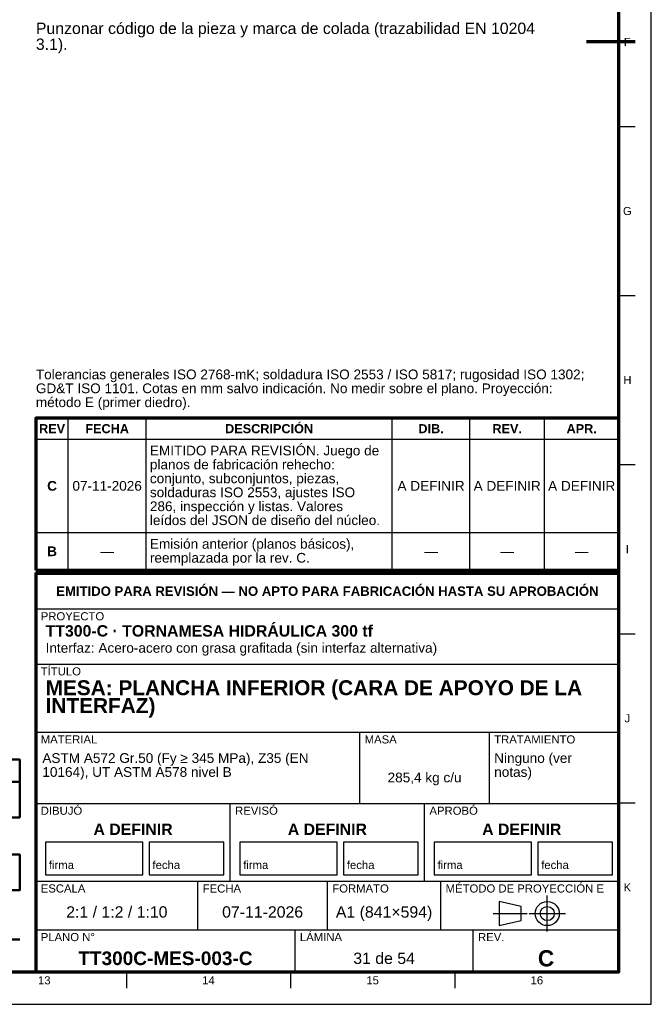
# Model space of a CAD drawing. Header units: millimetres. Extents: x 0 to 841, y 0 to 594.
# Tile 3 of 4: x 646 to 841, y 0 to 304. Entities that reach past the tile are written whole.
import ezdxf
from ezdxf.enums import TextEntityAlignment as Align

# ---------------------------------------------------------------- set-up
doc = ezdxf.new("R2010")
doc.units = ezdxf.units.MM
doc.linetypes.add('EJE', pattern=[31, 20, -4, 3, -4])
for name, color, linetype, lineweight in [('EJE', 7, 'EJE', 25), ('FINA', 7, 'CONTINUOUS', 25), ('MARCO', 7, 'CONTINUOUS', 70), ('TXT', 7, 'CONTINUOUS', 25), ('VIS', 7, 'CONTINUOUS', 50)]:
    doc.layers.add(name, color=color, linetype=linetype, lineweight=lineweight)
doc.styles.add('STD', font='LiberationSans-Regular.ttf')
doc.styles.add('STDB', font='LiberationSans-Bold.ttf')

msp = doc.modelspace()

# ---------------------------------------------------------------- linework, layer by layer
at = {"layer": 'EJE'}
for p, q in [((808.88, 22.42), (808.88, 33.58)), ((792.14, 28), (802.68, 28)), ((803.3, 28), (814.46, 28))]:
    msp.add_line(p, q, dxfattribs=at)
at = {"layer": 'FINA'}
for p, q in [((831, 270.91), (836, 270.91)), ((831, 218.73), (836, 218.73)), ((661, 134), (661, 180.9)), ((685, 134), (685, 180.9)), ((761, 134), (761, 180.9)), ((785, 134), (785, 180.9)), ((808, 134), (808, 180.9)), ((651, 174.4), (831, 174.4)), ((831, 166.55), (836, 166.55)), ((651, 145.6), (831, 145.6)), ((651, 134), (831, 134)), ((651, 133), (831, 133)), ((651, 122), (831, 122)), ((831, 114.36), (836, 114.36)), ((651, 105), (831, 105)), ((651, 84), (831, 84)), ((751, 62), (751, 84)), ((791, 62), (791, 84)), ((25, 68.7), (646, 68.7)), ((651, 62), (831, 62)), ((711, 38), (711, 62)), ((771, 38), (771, 62)), ((831, 62.18), (836, 62.18)), ((651, 38), (831, 38)), ((701, 23), (701, 38)), ((741, 23), (741, 38)), ((776, 23), (776, 38)), ((25, 35.2), (646, 35.2)), ((651, 23), (831, 23)), ((731, 10), (731, 23)), ((786, 10), (786, 23)), ((678.94, 10), (678.94, 5)), ((729.62, 10), (729.62, 5)), ((780.31, 10), (780.31, 5))]:
    msp.add_line(p, q, dxfattribs=at)
for points in [[(0, 0), (841, 0), (841, 594), (0, 594)], [(654, 40), (684, 40), (684, 50), (654, 50)], [(686, 40), (709, 40), (709, 50), (686, 50)], [(714, 40), (744, 40), (744, 50), (714, 50)], [(746, 40), (769, 40), (769, 50), (746, 50)], [(774, 40), (804, 40), (804, 50), (774, 50)], [(806, 40), (829, 40), (829, 50), (806, 50)], [(794, 24.28), (800.82, 25.83), (800.82, 30.17), (794, 31.72)]]:
    msp.add_lwpolyline(points, close=True, dxfattribs=at)
for radius in [3.72, 2.17]:
    msp.add_circle((808.88, 28), radius, dxfattribs=at)
at = {"layer": 'MARCO'}
msp.add_line((836, 297), (821, 297), dxfattribs=at)
for points in [[(20, 10), (831, 10), (831, 584), (20, 584)], [(651, 134), (831, 134), (831, 180.9), (651, 180.9)], [(651, 10), (831, 10), (831, 133), (651, 133)]]:
    msp.add_lwpolyline(points, close=True, dxfattribs=at)
at = {"layer": 'VIS'}
for p, q in [((646, 75.5), (646, 57.7)), ((25, 57.7), (646, 57.7)), ((25, 20), (646, 20))]:
    msp.add_line(p, q, dxfattribs=at)
for points in [[(25, 68.7), (646, 68.7), (646, 75.5), (25, 75.5)], [(25, 35.2), (646, 35.2), (646, 46.2), (25, 46.2)]]:
    msp.add_lwpolyline(points, close=True, dxfattribs=at)

# ---------------------------------------------------------------- texts
at = {"layer": 'TXT'}
for s, height, style, p in [('Punzonar código de la pieza y marca de colada (trazabilidad EN 10204', 3.5, 'STD', (651, 302.95)), ('3.1).', 3.5, 'STD', (651, 298.05)), ('EMITIDO PARA REVISIÓN. Juego de', 3, 'STD', (686.2, 172.4)), ('planos de fabricación rehecho:', 3, 'STD', (686.2, 168.1)), ('conjunto, subconjuntos, piezas,', 3, 'STD', (686.2, 163.8)), ('soldaduras ISO 2553, ajustes ISO', 3, 'STD', (686.2, 159.5)), ('286, inspección y listas. Valores', 3, 'STD', (686.2, 155.2)), ('leídos del JSON de diseño del núcleo.', 3, 'STD', (686.2, 150.9)), ('Emisión anterior (planos básicos),', 3, 'STD', (686.2, 143.6)), ('reemplazada por la rev. C.', 3, 'STD', (686.2, 139.3)), ('PROYECTO', 2.5, 'STD', (652.5, 121)), ('TT300-C · TORNAMESA HIDRÁULICA 300 tf', 3.5, 'STDB', (654, 117)), ('Interfaz: Acero-acero con grasa grafitada (sin interfaz alternativa)', 3, 'STD', (654, 111.5)), ('TÍTULO', 2.5, 'STD', (652.5, 104)), ('MESA: PLANCHA INFERIOR (CARA DE APOYO DE LA', 4.6, 'STDB', (654, 100)), ('INTERFAZ)', 4.6, 'STDB', (654, 94.48)), ('MATERIAL', 2.5, 'STD', (652.5, 83)), ('MASA', 2.5, 'STD', (752.5, 83)), ('TRATAMIENTO', 2.5, 'STD', (792.5, 83)), ('ASTM A572 Gr.50 (Fy ≥ 345 MPa), Z35 (EN', 3, 'STD', (653, 77.5)), ('Ninguno (ver', 3, 'STD', (792.5, 77.5)), ('10164), UT ASTM A578 nivel B', 3, 'STD', (653, 73.2)), ('notas)', 3, 'STD', (792.5, 73.2)), ('DIBUJÓ', 2.5, 'STD', (652.5, 61)), ('REVISÓ', 2.5, 'STD', (712.5, 61)), ('APROBÓ', 2.5, 'STD', (772.5, 61)), ('ESCALA', 2.5, 'STD', (652.5, 37)), ('FECHA', 2.5, 'STD', (702.5, 37)), ('FORMATO', 2.5, 'STD', (742.5, 37)), ('MÉTODO DE PROYECCIÓN E', 2.5, 'STD', (777.5, 37)), ('PLANO N°', 2.5, 'STD', (652.5, 22)), ('LÁMINA', 2.5, 'STD', (732.5, 22)), ('REV.', 2.5, 'STD', (787.5, 22))]:
    msp.add_text(s, height=height, dxfattribs=dict(at, style=style)).set_placement(p, align=Align.TOP_LEFT)
for s, height, style, p in [('F', 2.5, 'STD', (833.6, 297)), ('G', 2.5, 'STD', (833.6, 244.82)), ('H', 2.5, 'STD', (833.6, 192.64)), ('DESCRIPCIÓN', 2.8, 'STDB', (723, 177.65)), ('REV', 2.8, 'STDB', (656, 177.65)), ('FECHA', 2.8, 'STDB', (673, 177.65)), ('DIB.', 2.8, 'STDB', (773, 177.65)), ('REV.', 2.8, 'STDB', (796.5, 177.65)), ('APR.', 2.8, 'STDB', (819.5, 177.65)), ('C', 3, 'STDB', (656, 160)), ('07-11-2026', 3, 'STD', (673, 160)), ('A DEFINIR', 3, 'STD', (773, 160)), ('A DEFINIR', 3, 'STD', (796.5, 160)), ('A DEFINIR', 3, 'STD', (819.5, 160)), ('B', 3, 'STDB', (656, 139.8)), ('I', 2.5, 'STD', (833.6, 140.45)), ('—', 3, 'STD', (673, 139.8)), ('—', 3, 'STD', (773, 139.8)), ('—', 3, 'STD', (796.5, 139.8)), ('—', 3, 'STD', (819.5, 139.8)), ('EMITIDO PARA REVISIÓN — NO APTO PARA FABRICACIÓN HASTA SU APROBACIÓN', 2.9, 'STDB', (741, 127.5)), ('J', 2.5, 'STD', (833.6, 88.27)), ('285,4 kg c/u', 3, 'STD', (771, 70)), ('A DEFINIR', 3.5, 'STDB', (681, 54)), ('A DEFINIR', 3.5, 'STDB', (741, 54)), ('A DEFINIR', 3.5, 'STDB', (801, 54)), ('K', 2.5, 'STD', (833.6, 36.09)), ('2:1 / 1:2 / 1:10', 3.5, 'STD', (676, 28.5)), ('A1 (841×594)', 3.5, 'STD', (758.5, 28.5)), ('07-11-2026', 3.5, 'STD', (721, 28.5)), ('TT300C-MES-003-C', 4.2, 'STDB', (691, 14.2)), ('31 de 54', 3.5, 'STD', (758.5, 14.2)), ('C', 5, 'STDB', (808.5, 14.2)), ('13', 2.5, 'STD', (653.59, 7.4)), ('14', 2.5, 'STD', (704.28, 7.4)), ('15', 2.5, 'STD', (754.97, 7.4)), ('16', 2.5, 'STD', (805.66, 7.4))]:
    msp.add_text(s, height=height, dxfattribs=dict(at, style=style)).set_placement(p, align=Align.MIDDLE_CENTER)
at = {"layer": 'TXT', "style": 'STD'}
for s, height, p in [('Tolerancias generales ISO 2768-mK; soldadura ISO 2553 / ISO 5817; rugosidad ISO 1302;', 3, (651, 192)), ('GD&T ISO 1101. Cotas en mm salvo indicación. No medir sobre el plano. Proyección:', 3, (651, 187.7)), ('método E (primer diedro).', 3, (651, 183.4)), ('firma', 2.5, (655, 41)), ('fecha', 2.5, (687, 41)), ('firma', 2.5, (715, 41)), ('fecha', 2.5, (747, 41)), ('firma', 2.5, (775, 41)), ('fecha', 2.5, (807, 41))]:
    msp.add_text(s, height=height, dxfattribs=at).set_placement(p, align=Align.BOTTOM_LEFT)

doc.saveas('drawing.dxf')
